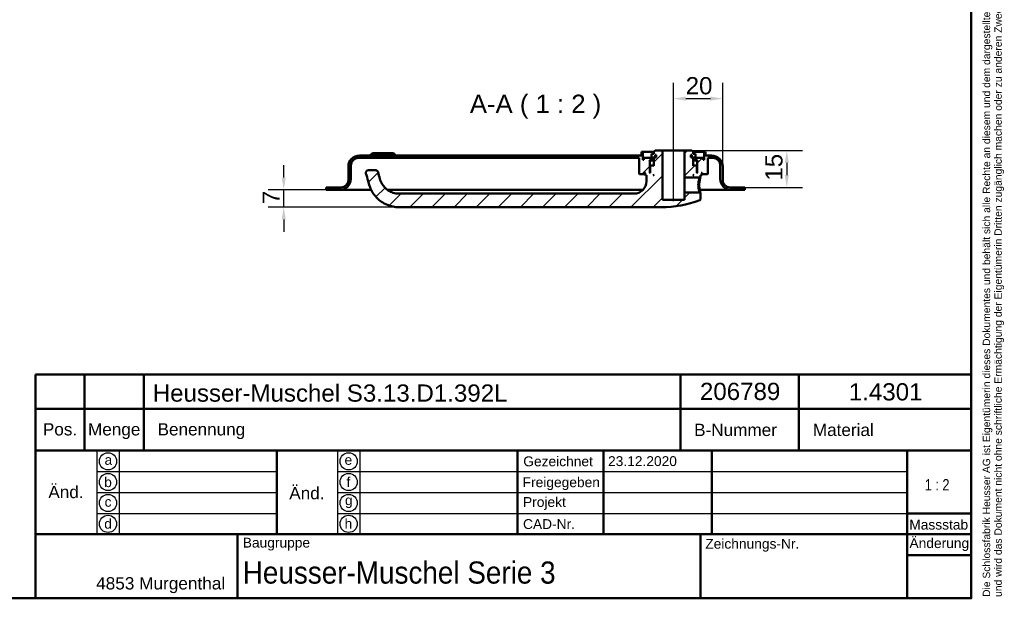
# Model space of a CAD drawing. Header units: millimetres. Extents: x 20 to 833, y 20 to 574.
# Tile 3 of 4: x 434 to 833, y 20 to 255. Entities that reach past the tile are written whole.
import ezdxf
from ezdxf.enums import TextEntityAlignment as Align

# ---------------------------------------------------------------- set-up
doc = ezdxf.new("R2010")
doc.units = ezdxf.units.MM
doc.header["$LTSCALE"] = 2
for name, color, linetype, lineweight in [('Bemaßungen(DIN)', 7, 'Continuous', 25), ('Mittellinie(DIN)', 7, 'Continuous', 25), ('Sichtbare Kanten(DIN)', 7, 'Continuous', 50), ('Skizziergeometrie(DIN)', 7, 'Continuous', 50), ('Skizzierlinie(DIN)', 7, 'Continuous', 25), ('Symbole(DIN)', 7, 'Continuous', 25)]:
    doc.layers.add(name, color=color, linetype=linetype, lineweight=lineweight)
doc.layers.add('Schraffur', color=179, linetype='Continuous', lineweight=9, true_color=0x1e1e47)
doc.styles.add('Aktuell-DIN', font='arial.ttf')
doc.styles.add('Aktuell-DINGroßer Text', font='arial.ttf')
doc.styles.add('STANDARD-DIN~0', font='arial.ttf')
doc.styles.add('Textstil10', font='arial.ttf')
doc.styles.add('Textstil41', font='arial.ttf', dxfattribs={"width": 0.8})
doc.styles.add('Textstil83', font='arial.ttf', dxfattribs={"width": 0.8})
doc.dimstyles.new('CAD-LAN', dxfattribs={"dimscale": 2, "dimtxt": 3.5, "dimasz": 2.5, "dimexe": 3.175, "dimexo": 0, "dimgap": 0.8, "dimtad": 1, "dimrnd": 1e-08, "dimtxsty": 'STANDARD-DIN~0', "dimcen": 0.09, "dimdle": 10, "dimclrd": 250, "dimclre": 250, "dimclrt": 250, "dimadec": 0, "dimazin": 2, "dimtfac": 1, "dimtmove": 0, "dimatfit": 3, "dimfxl": 1, "dimtolj": 1, "dimtzin": 0, "dimlwd": 25, "dimlwe": 25, "dimarcsym": 0})

# ---------------------------------------------------------------- blocks, each defined once
blk = doc.blocks.new('Ränder Standardrahmen')
at = {"layer": 'Skizziergeometrie(DIN)', "flags": 128}
blk.add_lwpolyline([(10, 10), (10, 287), (410, 287), (410, 10), (10, 10)], dxfattribs=at)
blk = doc.blocks.new('Schriftfelder Heusser')
at = {"layer": 'Skizziergeometrie(DIN)'}
for p, q in [((101, 229.92), (101, 236.92)), ((101, 236.92), (291, 236.92)), ((111, 229.92), (111, 236.92)), ((123, 229.92), (123, 236.92)), ((232, 229.92), (232, 236.92)), ((256, 229.92), (256, 236.92)), ((291, 236.92), (291, 229.92)), ((101, 191.42), (101, 229.92)), ((101, 229.92), (291, 229.92)), ((111, 229.92), (111, 221.42)), ((123, 229.92), (123, 221.42)), ((232, 229.92), (232, 221.42)), ((256, 229.92), (256, 221.42)), ((291, 229.92), (291, 191.42)), ((101, 221.42), (291, 221.42)), ((150, 221.42), (150, 204.42)), ((198.85, 221.42), (198.85, 204.42)), ((216.35, 221.42), (216.35, 204.42)), ((238.35, 221.42), (238.35, 204.42)), ((278, 221.42), (278, 191.42)), ((278, 208.67), (291, 208.67)), ((101, 204.42), (291, 204.42)), ((142, 204.42), (142, 191.42)), ((236, 204.42), (236, 191.42)), ((278, 200.17), (291, 200.17)), ((291, 191.42), (101, 191.42))]:
    blk.add_line(p, q, dxfattribs=at)
at = {"layer": 'Skizzierlinie(DIN)'}
for p, q in [((113.5, 221.42), (113.5, 204.42)), ((118, 221.42), (118, 204.42)), ((162.35, 221.42), (162.35, 204.42)), ((166.85, 221.42), (166.85, 204.42)), ((113.5, 217.17), (150, 217.17)), ((162.35, 217.17), (278, 217.17)), ((113.5, 212.92), (150, 212.92)), ((162.35, 212.92), (278, 212.92)), ((113.5, 208.67), (150, 208.67)), ((162.35, 208.67), (278, 208.67))]:
    blk.add_line(p, q, dxfattribs=at)
for centre in [(115.75, 219.25), (164.6, 219.25), (115.75, 215.04), (164.6, 215.04), (115.75, 210.79), (164.6, 210.79), (115.75, 206.54), (164.6, 206.54)]:
    blk.add_circle(centre, 1.75, dxfattribs=at)
at = {"layer": 'Symbole(DIN)', "color": 7, "insert": (293.33, 191.7), "char_height": 1.5, "width": 182.3003, "attachment_point": 1, "rotation": 90, "line_spacing_factor": 0.944221, "style": 'Aktuell-DIN'}
blk.add_mtext('\\fArial|b0|i0;\\H1.5000;Die Schlossfabrik Heusser AG ist Eigentümerin dieses Dokumentes und behält sich alle Rechte an diesem und dem dargestellten Gegenstand vor. Der Empfänger anerkennt diese Rechte\\Pund wird das Dokument nicht ohne schriftliche Ermächtigung der Eigentümerin Dritten zugänglich machen oder zu anderen Zwecken verwenden, zu dem es ihm übergeben worden ist.\\P ', dxfattribs=at)
at = {"layer": 'Symbole(DIN)', "color": 179, "true_color": 0x262659, "style": 'Aktuell-DIN'}
for s, insert, char_height, attachment_point in [('Pos.', (106, 227), 2.489, 2), ('Menge', (117, 227), 2.489, 2), ('Benennung', (125.81, 225.38), 2.489, 4), ('B-Nummer', (234.74, 225.62), 2.489, 4), ('Material', (265.02, 225.62), 2.489, 5), ('\\fArial|b0|i0;a', (115.81, 219.53), 2, 5), ('\\fArial|b0|i0;e', (164.54, 219.53), 2, 5), ('\\fArial|b0|i0;Gezeichnet', (200.05, 219.23), 2, 4), ('\\fArial|b0|i0;b', (115.75, 215), 2, 5), ('\\fArial|b0|i0;f', (164.55, 215.06), 2, 5), ('\\fArial|b0|i0;Freigegeben', (199.92, 216), 2, 1), ('\\fArial|b0|i0;Projekt', (200, 211.98), 2, 1), ('\\fArial|b0|i0;c', (115.75, 211.01), 2, 5), ('\\fArial|b0|i0;g', (164.63, 211.05), 2, 5), ('\\fArial|b0|i0;d', (115.76, 206.55), 2, 5), ('\\fArial|b0|i0;h', (164.55, 206.57), 2, 5), ('\\fArial|b0|i0;CAD-Nr.', (200, 207.5), 2, 1), ('\\fArial|b0|i0;\\H2.0000;Massstab', (284.39, 206.37), 2, 5), ('\\fArial|b0|i0;\\H2.0000;Baugruppe', (143.1, 203.73), 2, 1), ('\\fArial|b0|i0;Zeichnungs-Nr.', (237, 203.5), 2, 1), ('\\fArial|b0|i0;\\H2.5000;4853 Murgenthal', (113.33, 192.46), 2.5, 7)]:
    blk.add_mtext(s, dxfattribs=dict(at, insert=insert, char_height=char_height, attachment_point=attachment_point))
at = {"layer": 'Symbole(DIN)', "color": 179, "true_color": 0x262659, "attachment_point": 5, "style": 'Aktuell-DIN'}
for s, insert, char_height, width in [('Änd.', (107.21, 213), 2.489, 12.3494), ('Änd.', (156.12, 212.76), 2.489, 12.3494), ('\\fArial|b0|i0;Änderung', (284.51, 202.33), 2, 12.1143)]:
    blk.add_mtext(s, dxfattribs=dict(at, insert=insert, char_height=char_height, width=width))
at = {"layer": 'Symbole(DIN)', "color": 7, "insert": (143.1, 196.62), "char_height": 4.5, "width": 90.18, "attachment_point": 4, "style": 'Aktuell-DIN'}
blk.add_mtext('\\fArial|b0|i0;\\W0.90;\\H4.5000;Heusser-Muschel Serie 3', dxfattribs=at)
at = {"layer": 'Symbole(DIN)', "color": 179, "true_color": 0x262659, "style": 'Textstil10'}
blk.add_attdef('ERSTELLUNGSDATUM_001', (217.26, 218.29), '', height=2, dxfattribs=at)
at = {"layer": 'Symbole(DIN)', "color": 179, "true_color": 0x262659}
for tag, height, style, p in [('AUTOR', 2.49, 'Aktuell-DIN', (240.03, 219.26)), ('KONTROLLDATUM', 2, 'Textstil10', (217.42, 215.04)), ('KONTROLLIERT_VON', 2, 'Textstil10', (239.98, 215.05))]:
    blk.add_attdef(tag, text='', height=height, dxfattribs=dict(at, style=style)).set_placement(p, align=Align.MIDDLE_LEFT)
at = {"layer": 'Symbole(DIN)', "color": 7, "style": 'Textstil83', "width": 0.8}
blk.add_attdef('Anfänglicher_Ansichtsmaßstab_001', (281.57, 213.34), '', height=2.3, dxfattribs=at)
at = {"layer": 'Symbole(DIN)', "color": 179, "true_color": 0x262659, "style": 'Textstil10'}
blk.add_attdef('PROJEKT', text='', height=2, dxfattribs=at).set_placement((217.77, 209.72), align=Align.BOTTOM_LEFT)
at = {"layer": 'Symbole(DIN)', "color": 7, "style": 'Textstil41', "width": 0.8}
blk.add_attdef('STATUS', text='', height=5, dxfattribs=at).set_placement((284.53, 195.86), align=Align.MIDDLE_CENTER)
blk = doc.blocks.new('*D23')
at = {"layer": 'Bemaßungen(DIN)', "color": 250, "linetype": 'Continuous', "lineweight": 25, "true_color": 0x3f3f3f, "transparency": 16777216}
for p, q in [((699.09, 206.94), (699.09, 229.39)), ((719.09, 195.44), (719.09, 229.39)), ((704.09, 223.04), (714.09, 223.04))]:
    blk.add_line(p, q, dxfattribs=at)
at = {"layer": 'Bemaßungen(DIN)', "color": 250, "linetype": 'Continuous', "true_color": 0x3f3f3f, "transparency": 16777216}
for points in [[(704.09, 223.88), (704.09, 222.21), (699.09, 223.04)], [(714.09, 223.88), (714.09, 222.21), (719.09, 223.04)]]:
    blk.add_solid(points, dxfattribs=at)
at = {"layer": 'Defpoints', "color": 0, "linetype": 'Continuous', "transparency": 16777216}
for p in [(719.09, 223.04), (699.09, 206.94), (719.09, 195.44)]:
    blk.add_point(p, dxfattribs=at)
at = {"layer": 'Bemaßungen(DIN)', "color": 250, "linetype": 'Continuous', "lineweight": 25, "true_color": 0x3f3f3f, "transparency": 16777216, "insert": (704.03, 231.79), "char_height": 7, "attachment_point": 1, "style": 'STANDARD-DIN~0'}
blk.add_mtext('\\A1;20', dxfattribs=at)
blk = doc.blocks.new('*D24')
at = {"layer": 'Bemaßungen(DIN)', "color": 250, "linetype": 'Continuous', "lineweight": 25, "true_color": 0x3f3f3f, "transparency": 16777216}
for p, q in [((706.59, 201.94), (751.44, 201.94)), ((745.09, 196.94), (745.09, 191.94)), ((728.09, 186.94), (751.44, 186.94))]:
    blk.add_line(p, q, dxfattribs=at)
at = {"layer": 'Bemaßungen(DIN)', "color": 250, "linetype": 'Continuous', "true_color": 0x3f3f3f, "transparency": 16777216}
for points in [[(744.26, 196.94), (745.92, 196.94), (745.09, 201.94)], [(744.26, 191.94), (745.92, 191.94), (745.09, 186.94)]]:
    blk.add_solid(points, dxfattribs=at)
at = {"layer": 'Defpoints', "color": 0, "linetype": 'Continuous', "transparency": 16777216}
for p in [(706.59, 201.94), (728.09, 186.94), (745.09, 186.94)]:
    blk.add_point(p, dxfattribs=at)
at = {"layer": 'Bemaßungen(DIN)', "color": 250, "linetype": 'Continuous', "lineweight": 25, "true_color": 0x3f3f3f, "transparency": 16777216, "insert": (736.34, 189.72), "char_height": 7, "attachment_point": 1, "rotation": 90, "style": 'STANDARD-DIN~0'}
blk.add_mtext('\\A1;15', dxfattribs=at)
blk = doc.blocks.new('*D25')
at = {"layer": 'Bemaßungen(DIN)', "color": 250, "linetype": 'Continuous', "lineweight": 25, "true_color": 0x3f3f3f, "transparency": 16777216}
for p, q in [((540.84, 190.94), (540.84, 195.94)), ((558.09, 185.94), (534.49, 185.94)), ((540.84, 178.94), (540.84, 185.94)), ((587.59, 178.94), (534.49, 178.94)), ((540.84, 173.94), (540.84, 168.94))]:
    blk.add_line(p, q, dxfattribs=at)
at = {"layer": 'Bemaßungen(DIN)', "color": 250, "linetype": 'Continuous', "true_color": 0x3f3f3f, "transparency": 16777216}
for points in [[(540.01, 190.94), (541.67, 190.94), (540.84, 185.94)], [(540.01, 173.94), (541.67, 173.94), (540.84, 178.94)]]:
    blk.add_solid(points, dxfattribs=at)
at = {"layer": 'Defpoints', "color": 0, "linetype": 'Continuous', "transparency": 16777216}
for p in [(540.84, 185.94), (558.09, 185.94), (587.59, 178.94)]:
    blk.add_point(p, dxfattribs=at)
at = {"layer": 'Bemaßungen(DIN)', "color": 250, "linetype": 'Continuous', "lineweight": 25, "true_color": 0x3f3f3f, "transparency": 16777216, "insert": (532.24, 180.17), "char_height": 7, "attachment_point": 1, "rotation": 90, "style": 'STANDARD-DIN~0'}
blk.add_mtext('\\A1;7', dxfattribs=at)

msp = doc.modelspace()

# ---------------------------------------------------------------- hatches: boundary and pattern name
at = {"layer": 'Schraffur'}
h = msp.add_hatch(dxfattribs=at)
h.set_pattern_fill('ANSI31', color=256, scale=50.8, style=0)
h.set_pattern_definition([(45, (0, 0), (-4.49013, 4.49013), [])])
edge = h.paths.add_edge_path()
edge.add_spline(control_points=[(709.719, 190.935), (709.781, 190.996), (709.842, 191.055), (709.966, 191.176), (710.029, 191.236), (710.091, 191.296)], knot_values=[-0.0518077, -0.0518077, -0.0518077, -0.0518077, -0.0259867, -0.0259867, 0, 0, 0, 0], degree=3, periodic=0)
edge.add_line((710.091, 191.296), (710.091, 191.935))
edge.add_line((710.091, 191.935), (710.391, 191.935))
edge.add_line((710.391, 191.935), (710.591, 192.135))
edge.add_line((710.591, 192.135), (710.591, 192.735))
edge.add_line((710.591, 192.735), (710.391, 192.935))
edge.add_line((710.391, 192.935), (710.691, 192.935))
edge.add_line((710.691, 192.935), (710.691, 192.435))
edge.add_line((710.691, 192.435), (710.791, 192.335))
edge.add_line((710.791, 192.335), (712.891, 192.335))
edge.add_line((712.891, 192.335), (713.091, 192.535))
edge.add_line((713.091, 192.535), (713.091, 198.935))
edge.add_line((713.091, 198.935), (715.091, 198.935))
edge.add_ellipse((715.091, 195.935), major_axis=(0, 3), ratio=1, start_angle=270, end_angle=360, ccw=False)
edge.add_line((718.091, 195.935), (718.091, 190.435))
edge.add_ellipse((722.591, 190.435), major_axis=(-4.5, 0), ratio=1, start_angle=0, end_angle=90)
edge.add_line((722.591, 185.935), (728.091, 185.935))
edge.add_line((728.091, 185.935), (728.091, 186.935))
edge.add_line((728.091, 186.935), (722.091, 186.935))
edge.add_ellipse((722.091, 189.935), major_axis=(0, -3), ratio=1, start_angle=270, end_angle=360, ccw=False)
edge.add_line((719.091, 189.935), (719.091, 195.435))
edge.add_ellipse((714.591, 195.435), major_axis=(4.5, 0), ratio=1, start_angle=0, end_angle=90)
edge.add_line((714.591, 199.935), (712.091, 199.935))
edge.add_line((712.091, 199.935), (712.091, 201.435))
edge.add_line((712.091, 201.435), (711.591, 201.435))
edge.add_line((711.591, 201.435), (711.591, 198.135))
edge.add_line((711.591, 198.135), (711.091, 198.135))
edge.add_line((711.091, 198.135), (711.091, 198.935))
edge.add_line((711.091, 198.935), (708.091, 198.935))
edge.add_line((708.091, 198.935), (708.091, 198.135))
edge.add_line((708.091, 198.135), (708.841, 198.135))
edge.add_line((708.841, 198.135), (708.641, 197.935))
edge.add_line((708.641, 197.935), (708.641, 193.135))
edge.add_line((708.641, 193.135), (708.841, 192.935))
edge.add_line((708.841, 192.935), (708.591, 192.935))
edge.add_line((708.591, 192.935), (708.591, 195.735))
edge.add_line((708.591, 195.735), (708.391, 195.935))
edge.add_line((708.391, 195.935), (707.291, 195.935))
edge.add_line((707.291, 195.935), (707.091, 195.735))
edge.add_line((707.091, 195.735), (707.091, 199.135))
edge.add_line((707.091, 199.135), (708.058, 199.135))
edge.add_line((708.058, 199.135), (708.058, 200.635))
edge.add_line((708.058, 200.635), (707.091, 200.635))
edge.add_line((707.091, 200.635), (707.091, 201.435))
edge.add_line((707.091, 201.435), (706.591, 201.935))
edge.add_line((706.591, 201.935), (703.591, 201.935))
edge.add_line((703.591, 201.935), (703.591, 190.935))
edge.add_line((703.591, 190.935), (709.719, 190.935))
h.paths.add_polyline_path([(706.556, 200.235), (706.556, 199.135), (706.191, 199.135), (706.191, 200.235)], flags=0)
h.paths.add_polyline_path([(707.291, 191.935), (707.091, 191.935), (707.091, 192.135)], flags=0)
edge = h.paths.add_edge_path()
edge.add_spline(control_points=[(710.091, 184.575), (710.03, 184.635), (709.967, 184.695), (709.843, 184.815), (709.782, 184.875), (709.72, 184.935)], knot_values=[-0.0519752, -0.0519752, -0.0519752, -0.0519752, -0.0259876, -0.0259876, -0.0001735, -0.0001735, -0.0001735, -0.0001735], degree=3, periodic=0)
edge.add_line((709.72, 184.935), (703.591, 184.935))
edge.add_line((703.591, 184.935), (703.591, 181.935))
edge.add_line((703.591, 181.935), (694.591, 181.935))
edge.add_line((694.591, 181.935), (694.591, 201.935))
edge.add_line((694.591, 201.935), (691.591, 201.935))
edge.add_line((691.591, 201.935), (691.091, 201.435))
edge.add_line((691.091, 201.435), (691.091, 200.635))
edge.add_line((691.091, 200.635), (690.125, 200.635))
edge.add_line((690.125, 200.635), (690.125, 199.135))
edge.add_line((690.125, 199.135), (691.091, 199.135))
edge.add_line((691.091, 199.135), (691.091, 195.735))
edge.add_line((691.091, 195.735), (690.891, 195.935))
edge.add_line((690.891, 195.935), (689.791, 195.935))
edge.add_line((689.791, 195.935), (689.591, 195.735))
edge.add_line((689.591, 195.735), (689.591, 192.935))
edge.add_line((689.591, 192.935), (689.341, 192.935))
edge.add_line((689.341, 192.935), (689.541, 193.135))
edge.add_line((689.541, 193.135), (689.541, 197.935))
edge.add_line((689.541, 197.935), (689.341, 198.135))
edge.add_line((689.341, 198.135), (690.091, 198.135))
edge.add_line((690.091, 198.135), (690.091, 198.935))
edge.add_line((690.091, 198.935), (687.091, 198.935))
edge.add_line((687.091, 198.935), (687.091, 198.135))
edge.add_line((687.091, 198.135), (686.591, 198.135))
edge.add_line((686.591, 198.135), (686.591, 201.435))
edge.add_line((686.591, 201.435), (686.091, 201.435))
edge.add_line((686.091, 201.435), (686.091, 199.935))
edge.add_line((686.091, 199.935), (571.591, 199.935))
edge.add_ellipse((571.591, 195.435), major_axis=(0, 4.5), ratio=1, start_angle=0, end_angle=90)
edge.add_line((567.091, 195.435), (567.091, 189.935))
edge.add_ellipse((564.091, 189.935), major_axis=(3, 0), ratio=1, start_angle=270, end_angle=360, ccw=False)
edge.add_line((564.091, 186.935), (558.091, 186.935))
edge.add_line((558.091, 186.935), (558.091, 185.935))
edge.add_line((558.091, 185.935), (563.591, 185.935))
edge.add_ellipse((563.591, 190.435), major_axis=(0, -4.5), ratio=1, start_angle=0, end_angle=90)
edge.add_line((568.091, 190.435), (568.091, 195.935))
edge.add_ellipse((571.091, 195.935), major_axis=(-3, 0), ratio=1, start_angle=270, end_angle=360, ccw=False)
edge.add_line((571.091, 198.935), (685.091, 198.935))
edge.add_line((685.091, 198.935), (685.091, 192.535))
edge.add_line((685.091, 192.535), (685.291, 192.335))
edge.add_line((685.291, 192.335), (687.391, 192.335))
edge.add_line((687.391, 192.335), (687.491, 192.435))
edge.add_line((687.491, 192.435), (687.491, 192.935))
edge.add_line((687.491, 192.935), (687.791, 192.935))
edge.add_line((687.791, 192.935), (687.591, 192.735))
edge.add_line((687.591, 192.735), (687.591, 192.135))
edge.add_line((687.591, 192.135), (687.791, 191.935))
edge.add_line((687.791, 191.935), (688.091, 191.935))
edge.add_line((688.091, 191.935), (688.091, 189.435))
edge.add_ellipse((683.091, 189.435), major_axis=(5, 0), ratio=1, start_angle=270, end_angle=360, ccw=False)
edge.add_line((683.091, 184.435), (587.591, 184.435))
edge.add_spline(control_points=[(587.591, 184.435), (586.779, 184.435), (585.965, 184.572), (584.64, 185.007), (583.855, 185.327), (582.157, 186.552), (581.423, 187.333), (579.967, 189.645), (579.643, 191.158), (579.172, 193.164)], knot_values=[-1.922427, -1.922427, -1.922427, -1.922427, -1.3852973, -1.3852973, -1.0019081, -1.0019081, -0.6180262, -0.6180262, 0, 0, 0, 0], degree=3, periodic=0)
edge.add_ellipse((578.198, 192.935), major_axis=(0.974, 0.229), ratio=1, start_angle=0, end_angle=76.78481)
edge.add_line((578.198, 193.935), (575.198, 193.935))
edge.add_ellipse((575.198, 192.935), major_axis=(0, 1), ratio=1, start_angle=0, end_angle=106)
edge.add_spline(control_points=[(574.237, 192.66), (574.531, 191.634), (574.826, 190.609), (575.626, 187.808), (575.776, 187.262), (576.739, 185.014), (577.699, 183.629), (579.713, 181.665), (581.02, 180.601), (584.402, 179.246), (585.997, 178.935), (587.591, 178.935)], knot_values=[-2.6318524, -2.6318524, -2.6318524, -2.6318524, -2.3889108, -2.3889108, -1.9687792, -1.9687792, -1.0929194, -1.0929194, -0.478204, -0.478204, 0, 0, 0, 0], degree=3, periodic=0)
edge.add_line((587.591, 178.935), (694.091, 178.935))
edge.add_ellipse((694.091, 223.102), major_axis=(0, -44.167), ratio=1, start_angle=0, end_angle=20.78806)
edge.add_spline(control_points=[(709.767, 181.811), (709.801, 181.823), (709.834, 181.84), (709.894, 181.88), (709.923, 181.903), (710.004, 181.986), (710.035, 182.045), (710.077, 182.152), (710.09, 182.215), (710.091, 182.277)], knot_values=[-0.0486235, -0.0486235, -0.0486235, -0.0486235, -0.041495, -0.041495, -0.0343702, -0.0343702, -0.0188272, -0.0188272, -0.0000001, -0.0000001, -0.0000001, -0.0000001], degree=3, periodic=0)
edge.add_line((710.091, 182.277), (710.091, 184.575))
h.paths.add_polyline_path([(691.091, 191.935), (690.891, 191.935), (691.091, 192.135)], flags=0)
h.paths.add_polyline_path([(691.627, 199.135), (691.627, 200.235), (691.991, 200.235), (691.991, 199.135)], flags=0)

# ---------------------------------------------------------------- linework, layer by layer
at = {"layer": 'Mittellinie(DIN)', "linetype": 'Continuous'}
msp.add_line((699.091, 181.435), (699.091, 206.935), dxfattribs=at)
at = {"layer": 'Sichtbare Kanten(DIN)'}
for p, q in [((686.091, 199.935), (571.591, 199.935)), ((576.841, 200.935), (575.841, 199.935)), ((576.841, 200.935), (585.341, 200.935)), ((585.341, 200.935), (586.341, 199.935)), ((686.591, 201.435), (686.091, 201.435)), ((686.091, 201.435), (686.091, 199.935)), ((686.591, 198.135), (686.591, 201.435)), ((686.591, 201.435), (691.091, 201.435)), ((691.091, 200.635), (690.125, 200.635)), ((690.125, 200.635), (690.125, 199.135)), ((691.591, 201.935), (691.091, 201.435)), ((691.091, 201.435), (691.091, 200.635)), ((694.591, 201.935), (691.591, 201.935)), ((691.627, 199.135), (691.627, 200.235)), ((691.627, 200.235), (691.991, 200.235)), ((691.991, 200.235), (691.991, 199.135)), ((694.591, 181.935), (694.591, 201.935)), ((703.591, 201.935), (694.591, 201.935)), ((706.591, 201.935), (703.591, 201.935)), ((703.591, 201.935), (703.591, 190.935)), ((706.191, 199.135), (706.191, 200.235)), ((706.191, 200.235), (706.556, 200.235)), ((706.556, 200.235), (706.556, 199.135)), ((707.091, 201.435), (706.591, 201.935)), ((707.091, 200.635), (707.091, 201.435)), ((707.091, 201.435), (711.591, 201.435)), ((708.058, 200.635), (707.091, 200.635)), ((708.058, 199.135), (708.058, 200.635)), ((712.091, 201.435), (711.591, 201.435)), ((711.591, 201.435), (711.591, 198.135)), ((712.091, 199.935), (712.091, 201.435)), ((714.591, 199.935), (712.091, 199.935)), ((568.091, 190.435), (568.091, 195.935)), ((571.091, 198.935), (685.091, 198.935)), ((685.091, 198.935), (685.091, 192.535)), ((687.091, 198.135), (686.591, 198.135)), ((690.091, 198.935), (687.091, 198.935)), ((687.091, 198.935), (687.091, 198.135)), ((689.541, 197.935), (689.341, 198.135)), ((689.341, 198.135), (690.091, 198.135)), ((689.541, 193.135), (689.541, 197.935)), ((689.541, 197.935), (691.091, 197.935)), ((689.791, 195.935), (689.591, 195.735)), ((690.891, 195.935), (689.791, 195.935)), ((690.091, 198.135), (690.091, 198.935)), ((690.091, 198.935), (691.091, 198.935)), ((691.091, 198.135), (690.091, 198.135)), ((690.125, 199.135), (691.091, 199.135)), ((691.091, 195.735), (690.891, 195.935)), ((691.091, 195.935), (690.891, 195.935)), ((691.091, 199.135), (691.091, 195.735)), ((691.991, 199.135), (691.627, 199.135)), ((706.556, 199.135), (706.191, 199.135)), ((707.091, 195.735), (707.091, 199.135)), ((707.091, 199.135), (708.058, 199.135)), ((707.091, 198.935), (708.091, 198.935)), ((708.091, 198.135), (707.091, 198.135)), ((707.091, 197.935), (708.641, 197.935)), ((707.291, 195.935), (707.091, 195.735)), ((707.291, 195.935), (707.091, 195.935)), ((708.391, 195.935), (707.291, 195.935)), ((711.091, 198.935), (708.091, 198.935)), ((708.091, 198.935), (708.091, 198.135)), ((708.091, 198.135), (708.841, 198.135)), ((708.591, 195.735), (708.391, 195.935)), ((708.841, 198.135), (708.641, 197.935)), ((708.641, 197.935), (708.641, 193.135)), ((711.091, 198.135), (711.091, 198.935)), ((711.591, 198.135), (711.091, 198.135)), ((713.091, 192.535), (713.091, 198.935)), ((713.091, 198.935), (715.091, 198.935)), ((718.091, 195.935), (718.091, 190.435)), ((567.091, 195.435), (567.091, 189.935)), ((578.198, 193.935), (575.198, 193.935)), ((685.091, 192.535), (685.291, 192.335)), ((685.291, 192.335), (687.391, 192.335)), ((687.391, 192.335), (687.491, 192.435)), ((687.391, 192.335), (687.591, 192.335)), ((687.491, 192.435), (687.491, 192.935)), ((687.491, 192.935), (687.791, 192.935)), ((687.591, 192.435), (687.491, 192.435)), ((687.791, 192.935), (687.591, 192.735)), ((687.591, 192.735), (687.591, 192.135)), ((687.591, 192.135), (687.791, 191.935)), ((687.791, 191.935), (688.091, 191.935)), ((688.091, 191.935), (688.091, 189.435)), ((689.341, 192.935), (689.541, 193.135)), ((689.591, 192.935), (689.341, 192.935)), ((689.591, 193.135), (689.541, 193.135)), ((689.591, 195.735), (689.591, 192.935)), ((690.891, 191.935), (691.091, 192.135)), ((691.091, 191.935), (690.891, 191.935)), ((691.091, 192.135), (691.091, 191.935)), ((707.091, 191.935), (707.091, 192.135)), ((707.091, 192.135), (707.291, 191.935)), ((707.291, 191.935), (707.091, 191.935)), ((708.591, 192.935), (708.591, 195.735)), ((708.641, 193.135), (708.591, 193.135)), ((708.841, 192.935), (708.591, 192.935)), ((708.641, 193.135), (708.841, 192.935)), ((710.091, 191.296), (710.091, 191.935)), ((710.091, 191.935), (710.391, 191.935)), ((710.591, 192.735), (710.391, 192.935)), ((710.391, 192.935), (710.691, 192.935)), ((710.391, 191.935), (710.591, 192.135)), ((710.591, 192.135), (710.591, 192.735)), ((710.691, 192.435), (710.591, 192.435)), ((710.591, 192.335), (710.791, 192.335)), ((710.691, 192.935), (710.691, 192.435)), ((710.691, 192.435), (710.791, 192.335)), ((710.791, 192.335), (712.891, 192.335)), ((712.891, 192.335), (713.091, 192.535)), ((719.091, 189.935), (719.091, 195.435)), ((703.591, 190.935), (709.719, 190.935)), ((703.591, 184.935), (703.591, 190.935)), ((709.719, 190.936), (710.091, 191.296)), ((564.091, 186.935), (558.091, 186.935)), ((558.091, 186.935), (558.091, 185.935)), ((558.091, 185.935), (563.591, 185.935)), ((563.591, 185.935), (575.091, 185.935)), ((575.091, 185.935), (576.364, 185.935)), ((583.011, 185.935), (686.662, 185.935)), ((683.091, 184.435), (587.591, 184.435)), ((709.72, 184.935), (703.591, 184.935)), ((703.591, 184.935), (703.591, 181.935)), ((709.419, 185.935), (709.419, 185.935)), ((710.092, 184.575), (709.72, 184.935)), ((709.73, 185.935), (711.091, 185.935)), ((710.091, 182.277), (710.091, 184.575)), ((711.091, 185.935), (722.591, 185.935)), ((728.091, 186.935), (722.091, 186.935)), ((722.591, 185.935), (728.091, 185.935)), ((728.091, 185.935), (728.091, 186.935)), ((703.591, 181.935), (694.591, 181.935)), ((587.591, 178.935), (694.091, 178.935))]:
    msp.add_line(p, q, dxfattribs=at)
for centre, radius, start, end in [((571.591, 195.435), 4.5, 90, 180), ((714.591, 195.435), 4.5, 0, 90), ((571.091, 195.935), 3, 90, 180), ((715.091, 195.935), 3, 0, 90), ((575.198, 192.935), 1, 90, 196), ((578.198, 192.935), 1, 13.21519, 90), ((563.591, 190.435), 4.5, 270, 0), ((564.091, 189.935), 3, 270, 0), ((683.091, 189.435), 5, 270, 0), ((722.591, 190.435), 4.5, 180, 270), ((722.091, 189.935), 3, 180, 270), ((694.091, 223.102), 44.167, 270, 290.78806)]:
    msp.add_arc(centre, radius, start, end, dxfattribs=at)
for points, knots in [([(574.237, 192.66), (574.531, 191.634), (574.826, 190.609), (575.626, 187.808), (575.776, 187.262), (576.739, 185.014), (577.699, 183.629), (579.713, 181.665), (581.02, 180.601), (584.402, 179.246), (585.997, 178.935), (587.591, 178.935)], [-2.6318524, -2.6318524, -2.6318524, -2.6318524, -2.3889108, -2.3889108, -1.9687792, -1.9687792, -1.0929194, -1.0929194, -0.478204, -0.478204, 0, 0, 0, 0]), ([(587.591, 184.435), (586.779, 184.435), (585.965, 184.572), (584.64, 185.007), (583.855, 185.327), (582.157, 186.552), (581.423, 187.333), (579.967, 189.645), (579.643, 191.158), (579.172, 193.164)], [-1.922427, -1.922427, -1.922427, -1.922427, -1.3852973, -1.3852973, -1.0019081, -1.0019081, -0.6180262, -0.6180262, 0, 0, 0, 0]), ([(709.719, 190.935), (709.719, 190.935), (709.711, 190.91), (709.693, 190.859), (709.624, 190.658), (709.41, 190.048), (709.281, 189.243), (709.217, 188.84), (709.174, 188.388), (709.174, 187.936), (709.173, 187.484), (709.216, 187.032), (709.28, 186.629), (709.408, 185.823), (709.624, 185.213), (709.694, 185.012), (709.712, 184.961), (709.72, 184.935), (709.72, 184.935)], [2.6438708, 2.6438708, 2.6438708, 2.6438708, 2.7193751, 2.7193751, 2.7193751, 3.0215279, 3.0215279, 3.0215279, 3.1726043, 3.1726043, 3.1726043, 3.3236807, 3.3236807, 3.3236807, 3.6258335, 3.6258335, 3.6258335, 3.7015613, 3.7015613, 3.7015613, 3.7015613]), ([(710.092, 184.575), (710.092, 184.575), (710.048, 184.715), (709.658, 185.911), (709.482, 187.936), (709.66, 189.963), (710.047, 191.156), (710.091, 191.296), (710.091, 191.296)], [-1.58629, -1.58629, -1.58629, -1.58629, -1.510764, -1.2086112, -1.0575348, -0.9064584, -0.6043056, -0.5287963, -0.5287963, -0.5287963, -0.5287963]), ([(709.767, 181.81), (709.801, 181.823), (709.834, 181.84), (709.894, 181.88), (709.923, 181.903), (710.004, 181.986), (710.035, 182.045), (710.077, 182.152), (710.09, 182.215), (710.089, 182.277)], [-0.048623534, -0.048623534, -0.048623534, -0.048623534, -0.041494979, -0.041494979, -0.03437016, -0.03437016, -0.018827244, -0.018827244, -0.000000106, -0.000000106, -0.000000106, -0.000000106])]:
    msp.add_open_spline(points, degree=3, knots=knots, dxfattribs=at)

# ---------------------------------------------------------------- block references
at = {"xscale": 2, "yscale": 2, "zscale": 2}
msp.add_blockref('Ränder Standardrahmen', (0, 0), dxfattribs=at)
msp.add_blockref('Schriftfelder Heusser', (238, -362.833), dxfattribs=at).add_auto_attribs({'ERSTELLUNGSDATUM_001': '23.12.2020', 'Anfänglicher_Ansichtsmaßstab_001': '1 : 2'})

# ---------------------------------------------------------------- texts
at = {"layer": 'Symbole(DIN)', "color": 7, "insert": (616.419, 214.935), "char_height": 7.4676, "attachment_point": 7, "style": 'Aktuell-DINGroßer Text'}
msp.add_mtext('A-A ( 1 : 2 )', dxfattribs=at)
at = {"layer": 'Symbole(DIN)', "color": 7, "char_height": 7, "attachment_point": 1, "style": 'Aktuell-DIN'}
for s, insert, width in [('{\\fArial|b0|i0;\\H7.0000;Heusser-Muschel S3.13.D1.392L}', (487.659, 106.906), 144.02821), ('{\\fArial|b0|i0;\\H7.0000;206789}', (709.83, 107.58), 32.62043), ('{\\fArial|b0|i0;\\H7.0000;1.4301}', (770.274, 107.401), 29.89939)]:
    msp.add_mtext(s, dxfattribs=dict(at, insert=insert, width=width))

# ---------------------------------------------------------------- dimensions: what is measured, and where the dimension line sits
at = {"layer": 'Bemaßungen(DIN)', "color": 250, "linetype": 'Continuous', "lineweight": 25, "true_color": 0x3f3f3f}
for base, p1, p2, angle, override, picture, middle in [((719.091, 223.042), (699.091, 206.935), (719.091, 195.435), 180, {"dimgap": 0.8, "dimdec": 2, "dimtol": 0, "dimlim": 0, "dimtp": 0, "dimtm": 0, "dimtdec": 2, "dimtofl": 0, "dimatfit": 1}, '*D23', (709.091, 223.042)), ((745.091, 186.935), (706.591, 201.935), (728.091, 186.935), 90, {"dimgap": 0.8, "dimdec": 2, "dimtol": 0, "dimlim": 0, "dimtp": 0, "dimtm": 0, "dimtdec": 2, "dimtofl": 0, "dimatfit": 1}, '*D24', (745.091, 194.435)), ((540.841, 185.935), (587.591, 178.935), (558.091, 185.935), 90, {"dimgap": 0.8, "dimdec": 2, "dimtol": 0, "dimlim": 0, "dimtp": 0, "dimtm": 0, "dimtdec": 2, "dimtofl": 1, "dimatfit": 1}, '*D25', (540.841, 182.435))]:
    dim = msp.add_linear_dim(base=base, p1=p1, p2=p2, angle=angle, dimstyle='CAD-LAN', override=override, dxfattribs=at)
    dim.commit()
    dim.dimension.update_dxf_attribs({"geometry": picture, "text_midpoint": middle, "dimtype": 160})

doc.saveas('drawing.dxf')
